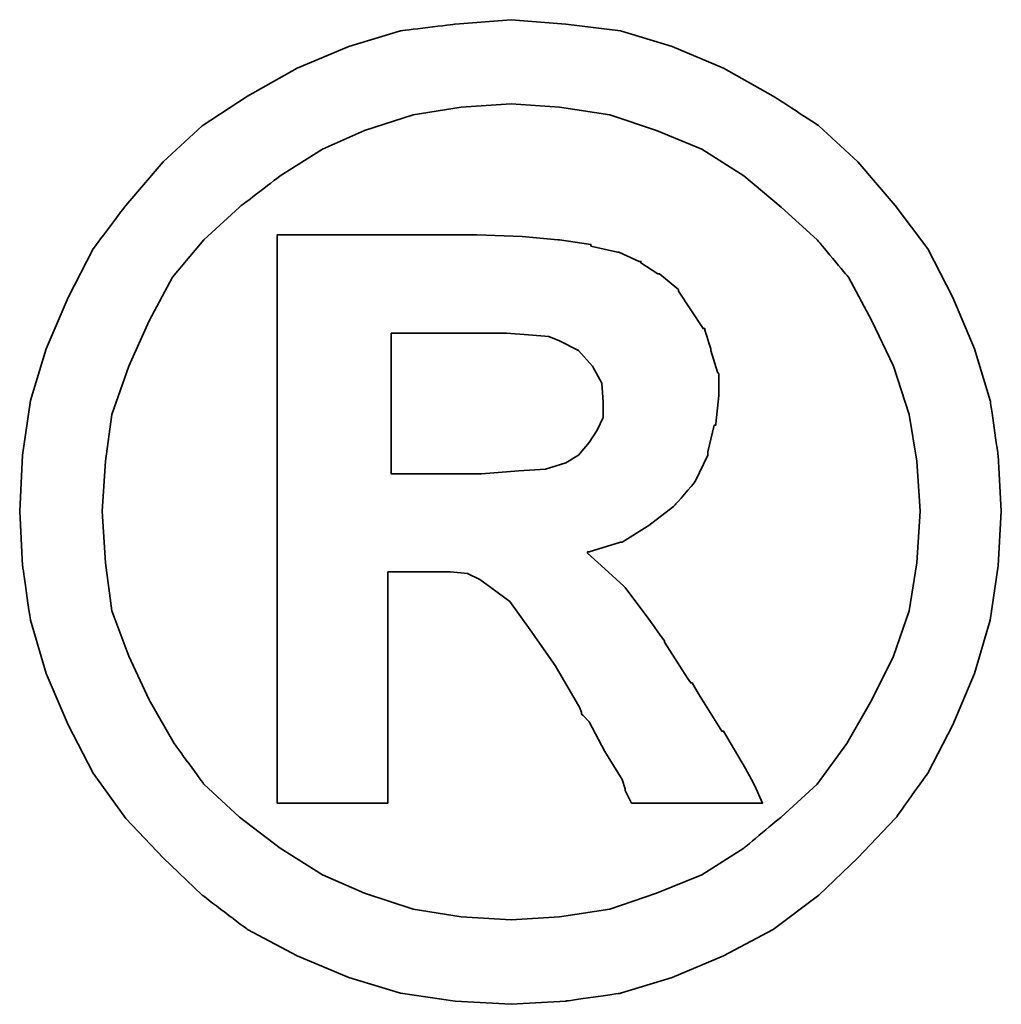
# Model space of a CAD drawing. Header units: millimetres. Extents: x 2891 to 6329, y -1599 to 860.
# Tile 253 of 256: x 3728.44 to 3730.12, y -214.1 to -212.42. Entities that reach past the tile are written whole.
import ezdxf

# ---------------------------------------------------------------- set-up
doc = ezdxf.new("R2010")
doc.units = ezdxf.units.MM
doc.layers.add('DIM', color=4, linetype='CONTINUOUS')
doc.layers.add('layer 1', color=7, linetype='CONTINUOUS')

# ---------------------------------------------------------------- blocks, each defined once
blk = doc.blocks.new('TBI MOTION logo(完整正式版)')
at = {"layer": 'layer 1', "color": 22, "lineweight": 35}
for points, knots in [([(81.20634, 4.98624), (81.20634, 4.98624), (81.18649, 5.32862), (81.18649, 5.32862), (81.18649, 5.32862), (81.18649, 5.32862), (81.13886, 5.66206), (81.13886, 5.66206), (81.13886, 5.66206), (81.13886, 5.66206), (81.04359, 5.97764), (81.04359, 5.97764), (81.04359, 5.97764), (81.04359, 5.97764), (80.91061, 6.29124), (80.91061, 6.29124), (80.91061, 6.29124), (80.91061, 6.29124), (80.75778, 6.58697), (80.75778, 6.58697), (80.75778, 6.58697), (80.75778, 6.58697), (80.5593, 6.85294), (80.5593, 6.85294), (80.5593, 6.85294), (80.5593, 6.85294), (80.33105, 7.1189), (80.33105, 7.1189), (80.33105, 7.1189), (80.33105, 7.1189), (80.09287, 7.33921), (80.09287, 7.33921), (80.09287, 7.33921), (80.09287, 7.33921), (79.815, 7.51982), (79.815, 7.51982), (79.815, 7.51982), (79.815, 7.51982), (79.51133, 7.69051), (79.51133, 7.69051), (79.51133, 7.69051), (79.51133, 7.69051), (79.19773, 7.8235), (79.19773, 7.8235), (79.19773, 7.8235), (79.19773, 7.8235), (78.88215, 7.91877), (78.88215, 7.91877), (78.88215, 7.91877), (78.88215, 7.91877), (78.54871, 7.95846), (78.54871, 7.95846), (78.54871, 7.95846), (78.54871, 7.95846), (78.21526, 7.98625), (78.21526, 7.98625), (78.21526, 7.98625), (78.21526, 7.98625), (77.87388, 7.95846), (77.87388, 7.95846), (77.87388, 7.95846), (77.87388, 7.95846), (77.54044, 7.91877), (77.54044, 7.91877), (77.54044, 7.91877), (77.54044, 7.91877), (77.22485, 7.8235), (77.22485, 7.8235), (77.22485, 7.8235), (77.22485, 7.8235), (76.91027, 7.69051), (76.91027, 7.69051), (76.91027, 7.69051), (76.91027, 7.69051), (76.6056, 7.51982), (76.6056, 7.51982), (76.6056, 7.51982), (76.6056, 7.51982), (76.32972, 7.33921), (76.32972, 7.33921), (76.32972, 7.33921), (76.32972, 7.33921), (76.09154, 7.1189), (76.09154, 7.1189), (76.09154, 7.1189), (76.09154, 7.1189), (75.86329, 6.85294), (75.86329, 6.85294), (75.86329, 6.85294), (75.86329, 6.85294), (75.66382, 6.58697), (75.66382, 6.58697), (75.66382, 6.58697), (75.66382, 6.58697), (75.51099, 6.29124), (75.51099, 6.29124), (75.51099, 6.29124), (75.51099, 6.29124), (75.37702, 5.97764), (75.37702, 5.97764), (75.37702, 5.97764), (75.37702, 5.97764), (75.28175, 5.66206), (75.28175, 5.66206), (75.28175, 5.66206), (75.28175, 5.66206), (75.23411, 5.32862), (75.23411, 5.32862), (75.23411, 5.32862), (75.23411, 5.32862), (75.21625, 4.98624), (75.21625, 4.98624), (75.21625, 4.98624), (75.21625, 4.98624), (75.23411, 4.6528), (75.23411, 4.6528), (75.23411, 4.6528), (75.23411, 4.6528), (75.28175, 4.32035), (75.28175, 4.32035), (75.28175, 4.32035), (75.28175, 4.32035), (75.37702, 3.99583), (75.37702, 3.99583), (75.37702, 3.99583), (75.37702, 3.99583), (75.51099, 3.68224), (75.51099, 3.68224), (75.51099, 3.68224), (75.51099, 3.68224), (75.66382, 3.38749), (75.66382, 3.38749), (75.66382, 3.38749), (75.66382, 3.38749), (75.86329, 3.10963), (75.86329, 3.10963), (75.86329, 3.10963), (75.86329, 3.10963), (76.09154, 2.87145), (76.09154, 2.87145), (76.09154, 2.87145), (76.09154, 2.87145), (76.32972, 2.6432), (76.32972, 2.6432), (76.32972, 2.6432), (76.32972, 2.6432), (76.6056, 2.43381), (76.6056, 2.43381), (76.6056, 2.43381), (76.6056, 2.43381), (76.91027, 2.27205), (76.91027, 2.27205), (76.91027, 2.27205), (76.91027, 2.27205), (77.22485, 2.13906), (77.22485, 2.13906), (77.22485, 2.13906), (77.22485, 2.13906), (77.54044, 2.0438), (77.54044, 2.0438), (77.54044, 2.0438), (77.54044, 2.0438), (77.87388, 1.99616), (77.87388, 1.99616), (77.87388, 1.99616), (77.87388, 1.99616), (78.21526, 1.97631), (78.21526, 1.97631), (78.21526, 1.97631), (78.21526, 1.97631), (78.54871, 1.99616), (78.54871, 1.99616), (78.54871, 1.99616), (78.54871, 1.99616), (78.88215, 2.0438), (78.88215, 2.0438), (78.88215, 2.0438), (78.88215, 2.0438), (79.19773, 2.13906), (79.19773, 2.13906), (79.19773, 2.13906), (79.19773, 2.13906), (79.51133, 2.27205), (79.51133, 2.27205), (79.51133, 2.27205), (79.51133, 2.27205), (79.815, 2.43381), (79.815, 2.43381), (79.815, 2.43381), (79.815, 2.43381), (80.09287, 2.6432), (80.09287, 2.6432), (80.09287, 2.6432), (80.09287, 2.6432), (80.33105, 2.87145), (80.33105, 2.87145), (80.33105, 2.87145), (80.33105, 2.87145), (80.5593, 3.10963), (80.5593, 3.10963), (80.5593, 3.10963), (80.5593, 3.10963), (80.75778, 3.38749), (80.75778, 3.38749), (80.75778, 3.38749), (80.75778, 3.38749), (80.91061, 3.68224), (80.91061, 3.68224), (80.91061, 3.68224), (80.91061, 3.68224), (81.04359, 3.99583), (81.04359, 3.99583), (81.04359, 3.99583), (81.04359, 3.99583), (81.13886, 4.32035), (81.13886, 4.32035), (81.13886, 4.32035), (81.13886, 4.32035), (81.18649, 4.6528), (81.18649, 4.6528), (81.18649, 4.6528), (81.18649, 4.6528), (81.20634, 4.98624), (81.20634, 4.98624)], [0, 0, 0, 0, 0.0178571, 0.0178571, 0.0178571, 0.0178572, 0.0357143, 0.0357143, 0.0357143, 0.0357143, 0.0535714, 0.0535714, 0.0535714, 0.0535714, 0.0714286, 0.0714286, 0.0714286, 0.0714286, 0.0892857, 0.0892857, 0.0892857, 0.0892857, 0.1071429, 0.1071429, 0.1071429, 0.1071429, 0.125, 0.125, 0.125, 0.125, 0.1428571, 0.1428571, 0.1428571, 0.1428572, 0.1607143, 0.1607143, 0.1607143, 0.1607143, 0.1785714, 0.1785714, 0.1785714, 0.1785714, 0.1964286, 0.1964286, 0.1964286, 0.1964286, 0.2142857, 0.2142857, 0.2142857, 0.2142857, 0.2321429, 0.2321429, 0.2321429, 0.2321429, 0.25, 0.25, 0.25, 0.25, 0.2678571, 0.2678571, 0.2678571, 0.2678572, 0.2857143, 0.2857143, 0.2857143, 0.2857143, 0.3035714, 0.3035714, 0.3035714, 0.3035714, 0.3214286, 0.3214286, 0.3214286, 0.3214286, 0.3392857, 0.3392857, 0.3392857, 0.3392857, 0.3571429, 0.3571429, 0.3571429, 0.3571429, 0.375, 0.375, 0.375, 0.375, 0.3928571, 0.3928571, 0.3928571, 0.3928572, 0.4107143, 0.4107143, 0.4107143, 0.4107143, 0.4285714, 0.4285714, 0.4285714, 0.4285714, 0.4464286, 0.4464286, 0.4464286, 0.4464286, 0.4642857, 0.4642857, 0.4642857, 0.4642857, 0.4821429, 0.4821429, 0.4821429, 0.4821429, 0.5, 0.5, 0.5, 0.5, 0.5178571, 0.5178571, 0.5178571, 0.5178572, 0.5357143, 0.5357143, 0.5357143, 0.5357143, 0.5535714, 0.5535714, 0.5535714, 0.5535714, 0.5714286, 0.5714286, 0.5714286, 0.5714286, 0.5892857, 0.5892857, 0.5892857, 0.5892857, 0.6071429, 0.6071429, 0.6071429, 0.6071429, 0.625, 0.625, 0.625, 0.625, 0.6428571, 0.6428571, 0.6428571, 0.6428572, 0.6607143, 0.6607143, 0.6607143, 0.6607143, 0.6785714, 0.6785714, 0.6785714, 0.6785714, 0.6964286, 0.6964286, 0.6964286, 0.6964286, 0.7142857, 0.7142857, 0.7142857, 0.7142857, 0.7321429, 0.7321429, 0.7321429, 0.7321429, 0.75, 0.75, 0.75, 0.75, 0.7678571, 0.7678571, 0.7678571, 0.7678572, 0.7857143, 0.7857143, 0.7857143, 0.7857143, 0.8035714, 0.8035714, 0.8035714, 0.8035714, 0.8214286, 0.8214286, 0.8214286, 0.8214286, 0.8392857, 0.8392857, 0.8392857, 0.8392857, 0.8571429, 0.8571429, 0.8571429, 0.8571429, 0.875, 0.875, 0.875, 0.875, 0.8928571, 0.8928571, 0.8928571, 0.8928572, 0.9107143, 0.9107143, 0.9107143, 0.9107143, 0.9285714, 0.9285714, 0.9285714, 0.9285714, 0.9464286, 0.9464286, 0.9464286, 0.9464286, 0.9642857, 0.9642857, 0.9642857, 0.9642857, 0.9821429, 0.9821429, 0.9821429, 0.9821429, 1, 1, 1, 1]), ([(80.71014, 4.98624), (80.71014, 4.98624), (80.69129, 5.29091), (80.69129, 5.29091), (80.69129, 5.29091), (80.69129, 5.29091), (80.64464, 5.57672), (80.64464, 5.57672), (80.64464, 5.57672), (80.64464, 5.57672), (80.54937, 5.87245), (80.54937, 5.87245), (80.54937, 5.87245), (80.54937, 5.87245), (80.41639, 6.14833), (80.41639, 6.14833), (80.41639, 6.14833), (80.41639, 6.14833), (80.27349, 6.41429), (80.27349, 6.41429), (80.27349, 6.41429), (80.27349, 6.41429), (80.08295, 6.64255), (80.08295, 6.64255), (80.08295, 6.64255), (80.08295, 6.64255), (79.86264, 6.84301), (79.86264, 6.84301), (79.86264, 6.84301), (79.86264, 6.84301), (79.63439, 7.03355), (79.63439, 7.03355), (79.63439, 7.03355), (79.63439, 7.03355), (79.37835, 7.1963), (79.37835, 7.1963), (79.37835, 7.1963), (79.37835, 7.1963), (79.10246, 7.30944), (79.10246, 7.30944), (79.10246, 7.30944), (79.10246, 7.30944), (78.81665, 7.40471), (78.81665, 7.40471), (78.81665, 7.40471), (78.81665, 7.40471), (78.511, 7.45234), (78.511, 7.45234), (78.511, 7.45234), (78.511, 7.45234), (78.21526, 7.47219), (78.21526, 7.47219), (78.21526, 7.47219), (78.21526, 7.47219), (77.9106, 7.45234), (77.9106, 7.45234), (77.9106, 7.45234), (77.9106, 7.45234), (77.61685, 7.40471), (77.61685, 7.40471), (77.61685, 7.40471), (77.61685, 7.40471), (77.32012, 7.30944), (77.32012, 7.30944), (77.32012, 7.30944), (77.32012, 7.30944), (77.06309, 7.1963), (77.06309, 7.1963), (77.06309, 7.1963), (77.06309, 7.1963), (76.80606, 7.03355), (76.80606, 7.03355), (76.80606, 7.03355), (76.80606, 7.03355), (76.55797, 6.84301), (76.55797, 6.84301), (76.55797, 6.84301), (76.55797, 6.84301), (76.34063, 6.64255), (76.34063, 6.64255), (76.34063, 6.64255), (76.34063, 6.64255), (76.1491, 6.41429), (76.1491, 6.41429), (76.1491, 6.41429), (76.1491, 6.41429), (76.0062, 6.14833), (76.0062, 6.14833), (76.0062, 6.14833), (76.0062, 6.14833), (75.88314, 5.87245), (75.88314, 5.87245), (75.88314, 5.87245), (75.88314, 5.87245), (75.77794, 5.57672), (75.77794, 5.57672), (75.77794, 5.57672), (75.77794, 5.57672), (75.73924, 5.29091), (75.73924, 5.29091), (75.73924, 5.29091), (75.73924, 5.29091), (75.72039, 4.98624), (75.72039, 4.98624), (75.72039, 4.98624), (75.72039, 4.98624), (75.73924, 4.67165), (75.73924, 4.67165), (75.73924, 4.67165), (75.73924, 4.67165), (75.77794, 4.37791), (75.77794, 4.37791), (75.77794, 4.37791), (75.77794, 4.37791), (75.88314, 4.10102), (75.88314, 4.10102), (75.88314, 4.10102), (75.88314, 4.10102), (76.0062, 3.83407), (76.0062, 3.83407), (76.0062, 3.83407), (76.0062, 3.83407), (76.15902, 3.56811), (76.15902, 3.56811), (76.15902, 3.56811), (76.15902, 3.56811), (76.34063, 3.32001), (76.34063, 3.32001), (76.34063, 3.32001), (76.34063, 3.32001), (76.55797, 3.11955), (76.55797, 3.11955), (76.55797, 3.11955), (76.55797, 3.11955), (76.80606, 2.92901), (76.80606, 2.92901), (76.80606, 2.92901), (76.80606, 2.92901), (77.06309, 2.76725), (77.06309, 2.76725), (77.06309, 2.76725), (77.06309, 2.76725), (77.32012, 2.65412), (77.32012, 2.65412), (77.32012, 2.65412), (77.32012, 2.65412), (77.61685, 2.55786), (77.61685, 2.55786), (77.61685, 2.55786), (77.61685, 2.55786), (77.9106, 2.51022), (77.9106, 2.51022), (77.9106, 2.51022), (77.9106, 2.51022), (78.21526, 2.49137), (78.21526, 2.49137), (78.21526, 2.49137), (78.21526, 2.49137), (78.511, 2.51022), (78.511, 2.51022), (78.511, 2.51022), (78.511, 2.51022), (78.81665, 2.55786), (78.81665, 2.55786), (78.81665, 2.55786), (78.81665, 2.55786), (79.10246, 2.65412), (79.10246, 2.65412), (79.10246, 2.65412), (79.10246, 2.65412), (79.37835, 2.76725), (79.37835, 2.76725), (79.37835, 2.76725), (79.37835, 2.76725), (79.63439, 2.92901), (79.63439, 2.92901), (79.63439, 2.92901), (79.63439, 2.92901), (79.86264, 3.11955), (79.86264, 3.11955), (79.86264, 3.11955), (79.86264, 3.11955), (80.08295, 3.32001), (80.08295, 3.32001), (80.08295, 3.32001), (80.08295, 3.32001), (80.26356, 3.56811), (80.26356, 3.56811), (80.26356, 3.56811), (80.26356, 3.56811), (80.41639, 3.83407), (80.41639, 3.83407), (80.41639, 3.83407), (80.41639, 3.83407), (80.54937, 4.10102), (80.54937, 4.10102), (80.54937, 4.10102), (80.54937, 4.10102), (80.64464, 4.37791), (80.64464, 4.37791), (80.64464, 4.37791), (80.64464, 4.37791), (80.69129, 4.67165), (80.69129, 4.67165), (80.69129, 4.67165), (80.69129, 4.67165), (80.71014, 4.98624), (80.71014, 4.98624)], [0, 0, 0, 0, 0.0192308, 0.0192308, 0.0192308, 0.0192308, 0.0384615, 0.0384615, 0.0384615, 0.0384615, 0.0576923, 0.0576923, 0.0576923, 0.0576923, 0.0769231, 0.0769231, 0.0769231, 0.0769231, 0.0961538, 0.0961538, 0.0961538, 0.0961539, 0.1153846, 0.1153846, 0.1153846, 0.1153846, 0.1346154, 0.1346154, 0.1346154, 0.1346154, 0.1538462, 0.1538462, 0.1538462, 0.1538462, 0.1730769, 0.1730769, 0.1730769, 0.1730769, 0.1923077, 0.1923077, 0.1923077, 0.1923077, 0.2115385, 0.2115385, 0.2115385, 0.2115385, 0.2307692, 0.2307692, 0.2307692, 0.2307692, 0.25, 0.25, 0.25, 0.25, 0.2692308, 0.2692308, 0.2692308, 0.2692308, 0.2884615, 0.2884615, 0.2884615, 0.2884615, 0.3076923, 0.3076923, 0.3076923, 0.3076923, 0.3269231, 0.3269231, 0.3269231, 0.3269231, 0.3461538, 0.3461538, 0.3461538, 0.3461539, 0.3653846, 0.3653846, 0.3653846, 0.3653846, 0.3846154, 0.3846154, 0.3846154, 0.3846154, 0.4038462, 0.4038462, 0.4038462, 0.4038462, 0.4230769, 0.4230769, 0.4230769, 0.4230769, 0.4423077, 0.4423077, 0.4423077, 0.4423077, 0.4615385, 0.4615385, 0.4615385, 0.4615385, 0.4807692, 0.4807692, 0.4807692, 0.4807692, 0.5, 0.5, 0.5, 0.5, 0.5192308, 0.5192308, 0.5192308, 0.5192308, 0.5384615, 0.5384615, 0.5384615, 0.5384615, 0.5576923, 0.5576923, 0.5576923, 0.5576923, 0.5769231, 0.5769231, 0.5769231, 0.5769231, 0.5961538, 0.5961538, 0.5961538, 0.5961539, 0.6153846, 0.6153846, 0.6153846, 0.6153846, 0.6346154, 0.6346154, 0.6346154, 0.6346154, 0.6538462, 0.6538462, 0.6538462, 0.6538462, 0.6730769, 0.6730769, 0.6730769, 0.6730769, 0.6923077, 0.6923077, 0.6923077, 0.6923077, 0.7115385, 0.7115385, 0.7115385, 0.7115385, 0.7307692, 0.7307692, 0.7307692, 0.7307692, 0.75, 0.75, 0.75, 0.75, 0.7692308, 0.7692308, 0.7692308, 0.7692308, 0.7884615, 0.7884615, 0.7884615, 0.7884615, 0.8076923, 0.8076923, 0.8076923, 0.8076923, 0.8269231, 0.8269231, 0.8269231, 0.8269231, 0.8461538, 0.8461538, 0.8461538, 0.8461539, 0.8653846, 0.8653846, 0.8653846, 0.8653846, 0.8846154, 0.8846154, 0.8846154, 0.8846154, 0.9038462, 0.9038462, 0.9038462, 0.9038462, 0.9230769, 0.9230769, 0.9230769, 0.9230769, 0.9423077, 0.9423077, 0.9423077, 0.9423077, 0.9615385, 0.9615385, 0.9615385, 0.9615385, 0.9807692, 0.9807692, 0.9807692, 0.9807692, 1, 1, 1, 1]), ([(76.78721, 3.2823), (76.78721, 3.2823), (76.78721, 3.32001), (76.78721, 3.32001), (76.78721, 3.32001), (76.78721, 3.32001), (76.78721, 3.42422), (76.78721, 3.42422), (76.78721, 3.42422), (76.78721, 3.42422), (76.78721, 3.59689), (76.78721, 3.59689), (76.78721, 3.59689), (76.78721, 3.59689), (76.78721, 3.80529), (76.78721, 3.80529), (76.78721, 3.80529), (76.78721, 3.80529), (76.78721, 4.0524), (76.78721, 4.0524), (76.78721, 4.0524), (76.78721, 4.0524), (76.78721, 4.32035), (76.78721, 4.32035), (76.78721, 4.32035), (76.78721, 4.32035), (76.78721, 4.92868), (76.78721, 4.92868), (76.78721, 4.92868), (76.78721, 4.92868), (76.78721, 5.53801), (76.78721, 5.53801), (76.78721, 5.53801), (76.78721, 5.53801), (76.78721, 5.82482), (76.78721, 5.82482), (76.78721, 5.82482), (76.78721, 5.82482), (76.78721, 6.07291), (76.78721, 6.07291), (76.78721, 6.07291), (76.78721, 6.07291), (76.78721, 6.30017), (76.78721, 6.30017), (76.78721, 6.30017), (76.78721, 6.30017), (76.78721, 6.45399), (76.78721, 6.45399), (76.78721, 6.45399), (76.78721, 6.45399), (76.78721, 6.5572), (76.78721, 6.5572), (76.78721, 6.5572), (76.78721, 6.5572), (76.78721, 6.59689), (76.78721, 6.59689), (76.78721, 6.59689), (76.78721, 6.59689), (76.78721, 6.67232), (76.78721, 6.67232), (76.78721, 6.67232), (76.78721, 6.67232), (76.8537, 6.67232), (76.8537, 6.67232), (76.8537, 6.67232), (76.8537, 6.67232), (76.87355, 6.67232), (76.87355, 6.67232), (76.87355, 6.67232), (76.87355, 6.67232), (76.91027, 6.67232), (76.91027, 6.67232), (76.91027, 6.67232), (76.91027, 6.67232), (77.04424, 6.67232), (77.04424, 6.67232), (77.04424, 6.67232), (77.04424, 6.67232), (77.22485, 6.67232), (77.22485, 6.67232), (77.22485, 6.67232), (77.22485, 6.67232), (77.43524, 6.67232), (77.43524, 6.67232), (77.43524, 6.67232), (77.43524, 6.67232), (77.65357, 6.67232), (77.65357, 6.67232), (77.65357, 6.67232), (77.65357, 6.67232), (77.82625, 6.67232), (77.82625, 6.67232), (77.82625, 6.67232), (77.82625, 6.67232), (77.94037, 6.67232), (77.94037, 6.67232), (77.94037, 6.67232), (77.94037, 6.67232), (77.97709, 6.67232), (77.97709, 6.67232), (77.97709, 6.67232), (77.97709, 6.67232), (77.99694, 6.67232), (77.99694, 6.67232), (77.99694, 6.67232), (77.99694, 6.67232), (78.00686, 6.67232), (78.00686, 6.67232), (78.00686, 6.67232), (78.00686, 6.67232), (78.28275, 6.6624), (78.28275, 6.6624), (78.28275, 6.6624), (78.28275, 6.6624), (78.50107, 6.64255), (78.50107, 6.64255), (78.50107, 6.64255), (78.50107, 6.64255), (78.511, 6.64255), (78.511, 6.64255), (78.511, 6.64255), (78.511, 6.64255), (78.70154, 6.61476), (78.70154, 6.61476), (78.70154, 6.61476), (78.70154, 6.61476), (78.70154, 6.60483), (78.70154, 6.60483), (78.70154, 6.60483), (78.70154, 6.60483), (78.86429, 6.56713), (78.86429, 6.56713), (78.86429, 6.56713), (78.86429, 6.56713), (78.87223, 6.56713), (78.87223, 6.56713), (78.87223, 6.56713), (78.87223, 6.56713), (78.99727, 6.51056), (78.99727, 6.51056), (78.99727, 6.51056), (78.99727, 6.51056), (79.00719, 6.51056), (79.00719, 6.51056), (79.00719, 6.51056), (79.00719, 6.51056), (79.00719, 6.50162), (79.00719, 6.50162), (79.00719, 6.50162), (79.00719, 6.50162), (79.1104, 6.43415), (79.1104, 6.43415), (79.1104, 6.43415), (79.1104, 6.43415), (79.12132, 6.43415), (79.12132, 6.43415), (79.12132, 6.43415), (79.12132, 6.43415), (79.22552, 6.34781), (79.22552, 6.34781), (79.22552, 6.34781), (79.22552, 6.34781), (79.23544, 6.33888), (79.23544, 6.33888), (79.23544, 6.33888), (79.23544, 6.33888), (79.23544, 6.32895), (79.23544, 6.32895), (79.23544, 6.32895), (79.23544, 6.32895), (79.31087, 6.21483), (79.31087, 6.21483), (79.31087, 6.21483), (79.31087, 6.21483), (79.38629, 6.1007), (79.38629, 6.1007), (79.38629, 6.1007), (79.38629, 6.1007), (79.3972, 6.1007), (79.3972, 6.1007), (79.3972, 6.1007), (79.3972, 6.1007), (79.3972, 6.09078), (79.3972, 6.09078), (79.3972, 6.09078), (79.3972, 6.09078), (79.43392, 5.97764), (79.43392, 5.97764), (79.43392, 5.97764), (79.43392, 5.97764), (79.43392, 5.96772), (79.43392, 5.96772), (79.43392, 5.96772), (79.43392, 5.96772), (79.47362, 5.83474), (79.47362, 5.83474), (79.47362, 5.83474), (79.47362, 5.83474), (79.48156, 5.82482), (79.48156, 5.82482), (79.48156, 5.82482), (79.48156, 5.82482), (79.48156, 5.69977), (79.48156, 5.69977), (79.48156, 5.69977), (79.48156, 5.69977), (79.48156, 5.69183), (79.48156, 5.69183), (79.48156, 5.69183), (79.48156, 5.69183), (79.4637, 5.51915), (79.4637, 5.51915), (79.4637, 5.51915), (79.4637, 5.51915), (79.4637, 5.51122), (79.4637, 5.51122), (79.4637, 5.51122), (79.4637, 5.51122), (79.45377, 5.51122), (79.45377, 5.51122), (79.45377, 5.51122), (79.45377, 5.51122), (79.41507, 5.34847), (79.41507, 5.34847), (79.41507, 5.34847), (79.41507, 5.34847), (79.41507, 5.33854), (79.41507, 5.33854), (79.41507, 5.33854), (79.41507, 5.33854), (79.41507, 5.32862), (79.41507, 5.32862), (79.41507, 5.32862), (79.41507, 5.32862), (79.33865, 5.16785), (79.33865, 5.16785), (79.33865, 5.16785), (79.33865, 5.16785), (79.33071, 5.15693), (79.33071, 5.15693), (79.33071, 5.15693), (79.33071, 5.15693), (79.2156, 5.02495), (79.2156, 5.02495), (79.2156, 5.02495), (79.2156, 5.02495), (79.20567, 5.01502), (79.20567, 5.01502), (79.20567, 5.01502), (79.20567, 5.01502), (79.05483, 4.89991), (79.05483, 4.89991), (79.05483, 4.89991), (79.05483, 4.89991), (79.04491, 4.89197), (79.04491, 4.89197), (79.04491, 4.89197), (79.04491, 4.89197), (78.89208, 4.7967), (78.89208, 4.7967), (78.89208, 4.7967), (78.89208, 4.7967), (78.88215, 4.7967), (78.88215, 4.7967), (78.88215, 4.7967), (78.88215, 4.7967), (78.69161, 4.73913), (78.69161, 4.73913), (78.69161, 4.73913), (78.69161, 4.73913), (78.68169, 4.73913), (78.68169, 4.73913), (78.68169, 4.73913), (78.68169, 4.73913), (78.68169, 4.72921), (78.68169, 4.72921), (78.68169, 4.72921), (78.68169, 4.72921), (78.78688, 4.63394), (78.78688, 4.63394), (78.78688, 4.63394), (78.78688, 4.63394), (78.902, 4.52875), (78.902, 4.52875), (78.902, 4.52875), (78.902, 4.52875), (78.91093, 4.52081), (78.91093, 4.52081), (78.91093, 4.52081), (78.91093, 4.52081), (79.02506, 4.36798), (79.02506, 4.36798), (79.02506, 4.36798), (79.02506, 4.36798), (79.1501, 4.1953), (79.1501, 4.1953), (79.1501, 4.1953), (79.1501, 4.1953), (79.1501, 4.18736), (79.1501, 4.18736), (79.1501, 4.18736), (79.1501, 4.18736), (79.29201, 3.96705), (79.29201, 3.96705), (79.29201, 3.96705), (79.29201, 3.96705), (79.31087, 3.93828), (79.31087, 3.93828), (79.31087, 3.93828), (79.31087, 3.93828), (79.32079, 3.93828), (79.32079, 3.93828), (79.32079, 3.93828), (79.32079, 3.93828), (79.3585, 3.87178), (79.3585, 3.87178), (79.3585, 3.87178), (79.3585, 3.87178), (79.50141, 3.64353), (79.50141, 3.64353), (79.50141, 3.64353), (79.50141, 3.64353), (79.51133, 3.64353), (79.51133, 3.64353), (79.51133, 3.64353), (79.51133, 3.64353), (79.64431, 3.41528), (79.64431, 3.41528), (79.64431, 3.41528), (79.64431, 3.41528), (79.68202, 3.3478), (79.68202, 3.3478), (79.68202, 3.3478), (79.68202, 3.3478), (79.70187, 3.31009), (79.70187, 3.31009), (79.70187, 3.31009), (79.70187, 3.31009), (79.7495, 3.2049), (79.7495, 3.2049), (79.7495, 3.2049), (79.7495, 3.2049), (79.64431, 3.2049), (79.64431, 3.2049), (79.64431, 3.2049), (79.64431, 3.2049), (79.62546, 3.2049), (79.62546, 3.2049), (79.62546, 3.2049), (79.62546, 3.2049), (79.53912, 3.2049), (79.53912, 3.2049), (79.53912, 3.2049), (79.53912, 3.2049), (79.31087, 3.2049), (79.31087, 3.2049), (79.31087, 3.2049), (79.31087, 3.2049), (79.08262, 3.2049), (79.08262, 3.2049), (79.08262, 3.2049), (79.08262, 3.2049), (79.00719, 3.2049), (79.00719, 3.2049), (79.00719, 3.2049), (79.00719, 3.2049), (78.98735, 3.2049), (78.98735, 3.2049), (78.98735, 3.2049), (78.98735, 3.2049), (78.94964, 3.2049), (78.94964, 3.2049), (78.94964, 3.2049), (78.94964, 3.2049), (78.92979, 3.24459), (78.92979, 3.24459), (78.92979, 3.24459), (78.92979, 3.24459), (78.91093, 3.2823), (78.91093, 3.2823), (78.91093, 3.2823), (78.91093, 3.2823), (78.91093, 3.29223), (78.91093, 3.29223), (78.91093, 3.29223), (78.91093, 3.29223), (78.89208, 3.3478), (78.89208, 3.3478), (78.89208, 3.3478), (78.89208, 3.3478), (78.78688, 3.52048), (78.78688, 3.52048), (78.78688, 3.52048), (78.78688, 3.52048), (78.69161, 3.7001), (78.69161, 3.7001), (78.69161, 3.7001), (78.69161, 3.7001), (78.6539, 3.7388), (78.6539, 3.7388), (78.6539, 3.7388), (78.6539, 3.7388), (78.64398, 3.74873), (78.64398, 3.74873), (78.64398, 3.74873), (78.64398, 3.74873), (78.64398, 3.75766), (78.64398, 3.75766), (78.64398, 3.75766), (78.64398, 3.75766), (78.63405, 3.78644), (78.63405, 3.78644), (78.63405, 3.78644), (78.63405, 3.78644), (78.48321, 4.04347), (78.48321, 4.04347), (78.48321, 4.04347), (78.48321, 4.04347), (78.33038, 4.2618), (78.33038, 4.2618), (78.33038, 4.2618), (78.33038, 4.2618), (78.20732, 4.43447), (78.20732, 4.43447), (78.20732, 4.43447), (78.20732, 4.43447), (78.09221, 4.52081), (78.09221, 4.52081), (78.09221, 4.52081), (78.09221, 4.52081), (78.02472, 4.56845), (78.02472, 4.56845), (78.02472, 4.56845), (78.02472, 4.56845), (77.9493, 4.60616), (77.9493, 4.60616), (77.9493, 4.60616), (77.9493, 4.60616), (77.8451, 4.61608), (77.8451, 4.61608), (77.8451, 4.61608), (77.8451, 4.61608), (77.71113, 4.61608), (77.71113, 4.61608), (77.71113, 4.61608), (77.71113, 4.61608), (77.69128, 4.61608), (77.69128, 4.61608), (77.69128, 4.61608), (77.69128, 4.61608), (77.67342, 4.61608), (77.67342, 4.61608), (77.67342, 4.61608), (77.67342, 4.61608), (77.5583, 4.61608), (77.5583, 4.61608), (77.5583, 4.61608), (77.5583, 4.61608), (77.46303, 4.61608), (77.46303, 4.61608), (77.46303, 4.61608), (77.46303, 4.61608), (77.46303, 4.54761), (77.46303, 4.54761), (77.46303, 4.54761), (77.46303, 4.54761), (77.46303, 4.47318), (77.46303, 4.47318), (77.46303, 4.47318), (77.46303, 4.47318), (77.46303, 4.24294), (77.46303, 4.24294), (77.46303, 4.24294), (77.46303, 4.24294), (77.46303, 3.99583), (77.46303, 3.99583), (77.46303, 3.99583), (77.46303, 3.99583), (77.46303, 3.72888), (77.46303, 3.72888), (77.46303, 3.72888), (77.46303, 3.72888), (77.46303, 3.51055), (77.46303, 3.51055), (77.46303, 3.51055), (77.46303, 3.51055), (77.46303, 3.42422), (77.46303, 3.42422), (77.46303, 3.42422), (77.46303, 3.42422), (77.46303, 3.35773), (77.46303, 3.35773), (77.46303, 3.35773), (77.46303, 3.35773), (77.46303, 3.30017), (77.46303, 3.30017), (77.46303, 3.30017), (77.46303, 3.30017), (77.46303, 3.2823), (77.46303, 3.2823), (77.46303, 3.2823), (77.46303, 3.2823), (77.46303, 3.2049), (77.46303, 3.2049), (77.46303, 3.2049), (77.46303, 3.2049), (77.39753, 3.2049), (77.39753, 3.2049), (77.39753, 3.2049), (77.39753, 3.2049), (77.37768, 3.2049), (77.37768, 3.2049), (77.37768, 3.2049), (77.37768, 3.2049), (77.32012, 3.2049), (77.32012, 3.2049), (77.32012, 3.2049), (77.32012, 3.2049), (77.12165, 3.2049), (77.12165, 3.2049), (77.12165, 3.2049), (77.12165, 3.2049), (76.94897, 3.2049), (76.94897, 3.2049), (76.94897, 3.2049), (76.94897, 3.2049), (76.8924, 3.2049), (76.8924, 3.2049), (76.8924, 3.2049), (76.8924, 3.2049), (76.8537, 3.2049), (76.8537, 3.2049), (76.8537, 3.2049), (76.8537, 3.2049), (76.78721, 3.2049), (76.78721, 3.2049), (76.78721, 3.2049), (76.78721, 3.2049), (76.78721, 3.2823), (76.78721, 3.2823)], [0, 0, 0, 0, 0.0074074, 0.0074074, 0.0074074, 0.0074074, 0.0148148, 0.0148148, 0.0148148, 0.0148148, 0.0222222, 0.0222222, 0.0222222, 0.0222222, 0.0296296, 0.0296296, 0.0296296, 0.0296296, 0.037037, 0.037037, 0.037037, 0.037037, 0.0444444, 0.0444444, 0.0444444, 0.0444445, 0.0518519, 0.0518519, 0.0518519, 0.0518519, 0.0592593, 0.0592593, 0.0592593, 0.0592593, 0.0666667, 0.0666667, 0.0666667, 0.0666667, 0.0740741, 0.0740741, 0.0740741, 0.0740741, 0.0814815, 0.0814815, 0.0814815, 0.0814815, 0.0888889, 0.0888889, 0.0888889, 0.0888889, 0.0962963, 0.0962963, 0.0962963, 0.0962963, 0.1037037, 0.1037037, 0.1037037, 0.1037037, 0.1111111, 0.1111111, 0.1111111, 0.1111111, 0.1185185, 0.1185185, 0.1185185, 0.1185185, 0.1259259, 0.1259259, 0.1259259, 0.1259259, 0.1333333, 0.1333333, 0.1333333, 0.1333333, 0.1407407, 0.1407407, 0.1407407, 0.1407408, 0.1481481, 0.1481481, 0.1481481, 0.1481482, 0.1555556, 0.1555556, 0.1555556, 0.1555556, 0.162963, 0.162963, 0.162963, 0.162963, 0.1703704, 0.1703704, 0.1703704, 0.1703704, 0.1777778, 0.1777778, 0.1777778, 0.1777778, 0.1851852, 0.1851852, 0.1851852, 0.1851852, 0.1925926, 0.1925926, 0.1925926, 0.1925926, 0.2, 0.2, 0.2, 0.2, 0.2074074, 0.2074074, 0.2074074, 0.2074074, 0.2148148, 0.2148148, 0.2148148, 0.2148148, 0.2222222, 0.2222222, 0.2222222, 0.2222222, 0.2296296, 0.2296296, 0.2296296, 0.2296296, 0.237037, 0.237037, 0.237037, 0.237037, 0.2444444, 0.2444444, 0.2444444, 0.2444445, 0.2518519, 0.2518519, 0.2518519, 0.2518519, 0.2592593, 0.2592593, 0.2592593, 0.2592593, 0.2666667, 0.2666667, 0.2666667, 0.2666667, 0.2740741, 0.2740741, 0.2740741, 0.2740741, 0.2814815, 0.2814815, 0.2814815, 0.2814815, 0.2888889, 0.2888889, 0.2888889, 0.2888889, 0.2962963, 0.2962963, 0.2962963, 0.2962963, 0.3037037, 0.3037037, 0.3037037, 0.3037037, 0.3111111, 0.3111111, 0.3111111, 0.3111111, 0.3185185, 0.3185185, 0.3185185, 0.3185185, 0.3259259, 0.3259259, 0.3259259, 0.3259259, 0.3333333, 0.3333333, 0.3333333, 0.3333333, 0.3407407, 0.3407407, 0.3407407, 0.3407408, 0.3481481, 0.3481481, 0.3481481, 0.3481482, 0.3555556, 0.3555556, 0.3555556, 0.3555556, 0.362963, 0.362963, 0.362963, 0.362963, 0.3703704, 0.3703704, 0.3703704, 0.3703704, 0.3777778, 0.3777778, 0.3777778, 0.3777778, 0.3851852, 0.3851852, 0.3851852, 0.3851852, 0.3925926, 0.3925926, 0.3925926, 0.3925926, 0.4, 0.4, 0.4, 0.4, 0.4074074, 0.4074074, 0.4074074, 0.4074074, 0.4148148, 0.4148148, 0.4148148, 0.4148148, 0.4222222, 0.4222222, 0.4222222, 0.4222222, 0.4296296, 0.4296296, 0.4296296, 0.4296296, 0.437037, 0.437037, 0.437037, 0.437037, 0.4444444, 0.4444444, 0.4444444, 0.4444445, 0.4518519, 0.4518519, 0.4518519, 0.4518519, 0.4592593, 0.4592593, 0.4592593, 0.4592593, 0.4666667, 0.4666667, 0.4666667, 0.4666667, 0.4740741, 0.4740741, 0.4740741, 0.4740741, 0.4814815, 0.4814815, 0.4814815, 0.4814815, 0.4888889, 0.4888889, 0.4888889, 0.4888889, 0.4962963, 0.4962963, 0.4962963, 0.4962963, 0.5037037, 0.5037037, 0.5037037, 0.5037037, 0.5111111, 0.5111111, 0.5111111, 0.5111111, 0.5185185, 0.5185185, 0.5185185, 0.5185185, 0.5259259, 0.5259259, 0.5259259, 0.5259259, 0.5333333, 0.5333333, 0.5333333, 0.5333333, 0.5407407, 0.5407407, 0.5407407, 0.5407408, 0.5481481, 0.5481481, 0.5481481, 0.5481482, 0.5555556, 0.5555556, 0.5555556, 0.5555556, 0.562963, 0.562963, 0.562963, 0.562963, 0.5703704, 0.5703704, 0.5703704, 0.5703704, 0.5777778, 0.5777778, 0.5777778, 0.5777778, 0.5851852, 0.5851852, 0.5851852, 0.5851852, 0.5925926, 0.5925926, 0.5925926, 0.5925926, 0.6, 0.6, 0.6, 0.6, 0.6074074, 0.6074074, 0.6074074, 0.6074074, 0.6148148, 0.6148148, 0.6148148, 0.6148148, 0.6222222, 0.6222222, 0.6222222, 0.6222222, 0.6296296, 0.6296296, 0.6296296, 0.6296296, 0.637037, 0.637037, 0.637037, 0.637037, 0.6444444, 0.6444444, 0.6444444, 0.6444445, 0.6518519, 0.6518519, 0.6518519, 0.6518519, 0.6592593, 0.6592593, 0.6592593, 0.6592593, 0.6666667, 0.6666667, 0.6666667, 0.6666667, 0.6740741, 0.6740741, 0.6740741, 0.6740741, 0.6814815, 0.6814815, 0.6814815, 0.6814815, 0.6888889, 0.6888889, 0.6888889, 0.6888889, 0.6962963, 0.6962963, 0.6962963, 0.6962963, 0.7037037, 0.7037037, 0.7037037, 0.7037037, 0.7111111, 0.7111111, 0.7111111, 0.7111111, 0.7185185, 0.7185185, 0.7185185, 0.7185185, 0.7259259, 0.7259259, 0.7259259, 0.7259259, 0.7333333, 0.7333333, 0.7333333, 0.7333333, 0.7407407, 0.7407407, 0.7407407, 0.7407408, 0.7481481, 0.7481481, 0.7481481, 0.7481482, 0.7555556, 0.7555556, 0.7555556, 0.7555556, 0.762963, 0.762963, 0.762963, 0.762963, 0.7703704, 0.7703704, 0.7703704, 0.7703704, 0.7777778, 0.7777778, 0.7777778, 0.7777778, 0.7851852, 0.7851852, 0.7851852, 0.7851852, 0.7925926, 0.7925926, 0.7925926, 0.7925926, 0.8, 0.8, 0.8, 0.8, 0.8074074, 0.8074074, 0.8074074, 0.8074074, 0.8148148, 0.8148148, 0.8148148, 0.8148148, 0.8222222, 0.8222222, 0.8222222, 0.8222222, 0.8296296, 0.8296296, 0.8296296, 0.8296296, 0.837037, 0.837037, 0.837037, 0.837037, 0.8444444, 0.8444444, 0.8444444, 0.8444445, 0.8518519, 0.8518519, 0.8518519, 0.8518519, 0.8592593, 0.8592593, 0.8592593, 0.8592593, 0.8666667, 0.8666667, 0.8666667, 0.8666667, 0.8740741, 0.8740741, 0.8740741, 0.8740741, 0.8814815, 0.8814815, 0.8814815, 0.8814815, 0.8888889, 0.8888889, 0.8888889, 0.8888889, 0.8962963, 0.8962963, 0.8962963, 0.8962963, 0.9037037, 0.9037037, 0.9037037, 0.9037037, 0.9111111, 0.9111111, 0.9111111, 0.9111111, 0.9185185, 0.9185185, 0.9185185, 0.9185185, 0.9259259, 0.9259259, 0.9259259, 0.9259259, 0.9333333, 0.9333333, 0.9333333, 0.9333333, 0.9407407, 0.9407407, 0.9407407, 0.9407408, 0.9481481, 0.9481481, 0.9481481, 0.9481482, 0.9555556, 0.9555556, 0.9555556, 0.9555556, 0.962963, 0.962963, 0.962963, 0.962963, 0.9703704, 0.9703704, 0.9703704, 0.9703704, 0.9777778, 0.9777778, 0.9777778, 0.9777778, 0.9851852, 0.9851852, 0.9851852, 0.9851852, 0.9925926, 0.9925926, 0.9925926, 0.9925926, 1, 1, 1, 1]), ([(77.48288, 6.07291), (77.48288, 6.07291), (77.48288, 5.99551), (77.48288, 5.99551), (77.48288, 5.99551), (77.48288, 5.99551), (77.48288, 5.82482), (77.48288, 5.82482), (77.48288, 5.82482), (77.48288, 5.82482), (77.48288, 5.63328), (77.48288, 5.63328), (77.48288, 5.63328), (77.48288, 5.63328), (77.48288, 5.46358), (77.48288, 5.46358), (77.48288, 5.46358), (77.48288, 5.46358), (77.48288, 5.29091), (77.48288, 5.29091), (77.48288, 5.29091), (77.48288, 5.29091), (77.48288, 5.21449), (77.48288, 5.21449), (77.48288, 5.21449), (77.48288, 5.21449), (77.50074, 5.21449), (77.50074, 5.21449), (77.50074, 5.21449), (77.50074, 5.21449), (77.71113, 5.21449), (77.71113, 5.21449), (77.71113, 5.21449), (77.71113, 5.21449), (77.94037, 5.21449), (77.94037, 5.21449), (77.94037, 5.21449), (77.94037, 5.21449), (78.01579, 5.21449), (78.01579, 5.21449), (78.01579, 5.21449), (78.01579, 5.21449), (78.03465, 5.21449), (78.03465, 5.21449), (78.03465, 5.21449), (78.03465, 5.21449), (78.2629, 5.23335), (78.2629, 5.23335), (78.2629, 5.23335), (78.2629, 5.23335), (78.42565, 5.24327), (78.42565, 5.24327), (78.42565, 5.24327), (78.42565, 5.24327), (78.54871, 5.28098), (78.54871, 5.28098), (78.54871, 5.28098), (78.54871, 5.28098), (78.62611, 5.32862), (78.62611, 5.32862), (78.62611, 5.32862), (78.62611, 5.32862), (78.69161, 5.40503), (78.69161, 5.40503), (78.69161, 5.40503), (78.69161, 5.40503), (78.73925, 5.48145), (78.73925, 5.48145), (78.73925, 5.48145), (78.73925, 5.48145), (78.77696, 5.55885), (78.77696, 5.55885), (78.77696, 5.55885), (78.77696, 5.55885), (78.77696, 5.65214), (78.77696, 5.65214), (78.77696, 5.65214), (78.77696, 5.65214), (78.76902, 5.76726), (78.76902, 5.76726), (78.76902, 5.76726), (78.76902, 5.76726), (78.71146, 5.87245), (78.71146, 5.87245), (78.71146, 5.87245), (78.71146, 5.87245), (78.62611, 5.96772), (78.62611, 5.96772), (78.62611, 5.96772), (78.62611, 5.96772), (78.511, 6.02528), (78.511, 6.02528), (78.511, 6.02528), (78.511, 6.02528), (78.44451, 6.05306), (78.44451, 6.05306), (78.44451, 6.05306), (78.44451, 6.05306), (78.32046, 6.06299), (78.32046, 6.06299), (78.32046, 6.06299), (78.32046, 6.06299), (78.18748, 6.07291), (78.18748, 6.07291), (78.18748, 6.07291), (78.18748, 6.07291), (77.99694, 6.07291), (77.99694, 6.07291), (77.99694, 6.07291), (77.99694, 6.07291), (77.97709, 6.07291), (77.97709, 6.07291), (77.97709, 6.07291), (77.97709, 6.07291), (77.90167, 6.07291), (77.90167, 6.07291), (77.90167, 6.07291), (77.90167, 6.07291), (77.69128, 6.07291), (77.69128, 6.07291), (77.69128, 6.07291), (77.69128, 6.07291), (77.50074, 6.07291), (77.50074, 6.07291), (77.50074, 6.07291), (77.50074, 6.07291), (77.48288, 6.07291), (77.48288, 6.07291)], [0, 0, 0, 0, 0.03125, 0.03125, 0.03125, 0.03125, 0.0625, 0.0625, 0.0625, 0.0625, 0.09375, 0.09375, 0.09375, 0.09375, 0.125, 0.125, 0.125, 0.125, 0.15625, 0.15625, 0.15625, 0.15625, 0.1875, 0.1875, 0.1875, 0.1875, 0.21875, 0.21875, 0.21875, 0.21875, 0.25, 0.25, 0.25, 0.25, 0.28125, 0.28125, 0.28125, 0.28125, 0.3125, 0.3125, 0.3125, 0.3125, 0.34375, 0.34375, 0.34375, 0.34375, 0.375, 0.375, 0.375, 0.375, 0.40625, 0.40625, 0.40625, 0.40625, 0.4375, 0.4375, 0.4375, 0.4375, 0.46875, 0.46875, 0.46875, 0.46875, 0.5, 0.5, 0.5, 0.5, 0.53125, 0.53125, 0.53125, 0.53125, 0.5625, 0.5625, 0.5625, 0.5625, 0.59375, 0.59375, 0.59375, 0.59375, 0.625, 0.625, 0.625, 0.625, 0.65625, 0.65625, 0.65625, 0.65625, 0.6875, 0.6875, 0.6875, 0.6875, 0.71875, 0.71875, 0.71875, 0.71875, 0.75, 0.75, 0.75, 0.75, 0.78125, 0.78125, 0.78125, 0.78125, 0.8125, 0.8125, 0.8125, 0.8125, 0.84375, 0.84375, 0.84375, 0.84375, 0.875, 0.875, 0.875, 0.875, 0.90625, 0.90625, 0.90625, 0.90625, 0.9375, 0.9375, 0.9375, 0.9375, 0.96875, 0.96875, 0.96875, 0.96875, 1, 1, 1, 1])]:
    blk.add_open_spline(points, degree=3, knots=knots, dxfattribs=at)

msp = doc.modelspace()

# ---------------------------------------------------------------- block references
at = {"layer": 'DIM', "color": 7, "xscale": 0.2802190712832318, "yscale": 0.2802190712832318, "zscale": 0.2802190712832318}
msp.add_blockref('TBI MOTION logo(完整正式版)', (3707.3665, -214.6534), dxfattribs=at)

doc.saveas('drawing.dxf')
